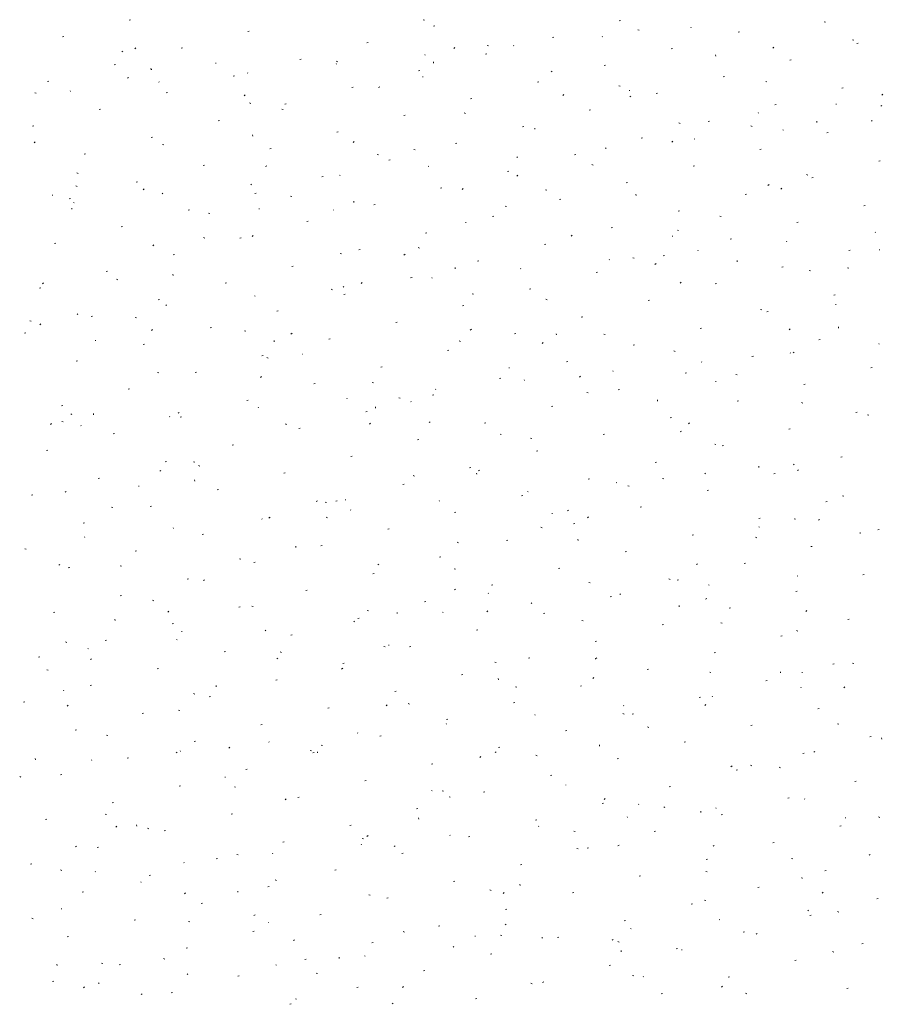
# Model space of a CAD drawing. Extents: x -740 to 300, y 62 to 1112.
# Tile 96 of 187: x -534 to -472, y 901 to 972. Entities that reach past the tile are written whole.
import ezdxf

# ---------------------------------------------------------------- set-up
doc = ezdxf.new("R2010")
doc.units = 0
doc.layers.get('0').update_dxf_attribs({"lineweight": 13})
doc.layers.add('60- 61 allgemeine Ausstattung- 4 Terrassen', color=9, linetype='Continuous', lineweight=9, true_color=0x808080)

# ---------------------------------------------------------------- blocks, each defined once
blk = doc.blocks.new('Referenz-A06CPVBEL0')
at = {"layer": '60- 61 allgemeine Ausstattung- 4 Terrassen', "color": 0}
for p, q in [((-525.882, 971.555), (-525.786, 971.579)), ((-504.887, 971.585), (-504.795, 971.548)), ((-504.145, 971.123), (-504.049, 971.147)), ((-490.888, 971.502), (-490.793, 971.526)), ((-476.258, 971.428), (-476.164, 971.4)), ((-517.401, 970.744), (-517.305, 970.768)), ((-489.557, 970.867), (-489.466, 970.83)), ((-485.753, 971.008), (-485.786, 971.044)), ((-482.407, 970.691), (-482.312, 970.714)), ((-530.657, 970.365), (-530.561, 970.388)), ((-508.92, 969.932), (-508.824, 969.956)), ((-500.324, 969.75), (-500.23, 969.721)), ((-498.415, 969.709), (-498.448, 969.746)), ((-495.664, 970.311), (-495.568, 970.335)), ((-492.084, 970.358), (-492.117, 970.395)), ((-474.228, 970.148), (-474.136, 970.112)), ((-473.926, 969.879), (-473.831, 969.903)), ((-526.42, 969.335), (-526.329, 969.298)), ((-525.399, 969.567), (-525.471, 969.5)), ((-522.176, 969.553), (-522.08, 969.577)), ((-504.746, 969.06), (-504.779, 969.096)), ((-502.628, 969.591), (-502.7, 969.524)), ((-500.439, 969.121), (-500.343, 969.145)), ((-487.182, 969.5), (-487.087, 969.524)), ((-484.004, 968.977), (-484.013, 969.065)), ((-479.856, 969.615), (-479.928, 969.548)), ((-526.951, 968.363), (-526.855, 968.386)), ((-519.711, 968.472), (-519.666, 968.469)), ((-513.695, 968.742), (-513.599, 968.766)), ((-511.078, 968.41), (-511.111, 968.447)), ((-511.09, 968.616), (-510.999, 968.579)), ((-504.148, 968.486), (-504.157, 968.574)), ((-491.958, 968.309), (-491.862, 968.333)), ((-478.701, 968.689), (-478.606, 968.712)), ((-524.391, 968.072), (-524.296, 968.043)), ((-524.292, 967.996), (-524.301, 968.084)), ((-517.409, 967.761), (-517.442, 967.798)), ((-505.214, 967.93), (-505.118, 967.954)), ((-495.761, 967.898), (-495.67, 967.861)), ((-531.726, 967.172), (-531.63, 967.196)), ((-525.927, 967.46), (-526.007, 967.404)), ((-523.74, 967.112), (-523.773, 967.148)), ((-518.47, 967.551), (-518.374, 967.575)), ((-504.947, 967.498), (-504.902, 967.495)), ((-496.733, 967.119), (-496.637, 967.143)), ((-483.476, 967.498), (-483.381, 967.522)), ((-480.431, 967.18), (-480.34, 967.143)), ((-532.624, 966.366), (-532.532, 966.329)), ((-530.071, 966.462), (-530.104, 966.499)), ((-523.245, 966.361), (-523.149, 966.384)), ((-517.612, 966.223), (-517.684, 966.156)), ((-509.989, 966.74), (-509.893, 966.764)), ((-507.995, 966.792), (-508.075, 966.735)), ((-494.841, 966.247), (-494.913, 966.18)), ((-490.912, 966.873), (-490.818, 966.844)), ((-490.183, 966.524), (-490.139, 966.521)), ((-488.252, 966.307), (-488.156, 966.331)), ((-474.995, 966.687), (-474.9, 966.71)), ((-472.07, 966.271), (-472.142, 966.204)), ((-517.294, 965.647), (-517.203, 965.611)), ((-514.764, 965.549), (-514.668, 965.573)), ((-501.508, 965.928), (-501.412, 965.952)), ((-490.063, 966.123), (-490.144, 966.067)), ((-479.77, 965.496), (-479.675, 965.52)), ((-475.419, 965.55), (-475.375, 965.547)), ((-528.02, 965.17), (-527.924, 965.194)), ((-514.978, 965.195), (-514.884, 965.166)), ((-501.965, 964.929), (-501.873, 964.892)), ((-493.027, 965.117), (-492.931, 965.141)), ((-480.964, 964.955), (-480.947, 964.914)), ((-472.131, 965.455), (-472.212, 965.399)), ((-519.539, 964.359), (-519.443, 964.382)), ((-506.283, 964.738), (-506.187, 964.762)), ((-486.635, 964.211), (-486.544, 964.174)), ((-484.546, 964.305), (-484.45, 964.329)), ((-476.775, 964.246), (-476.784, 964.334)), ((-472.836, 964.343), (-472.869, 964.379)), ((-532.795, 963.979), (-532.7, 964.003)), ((-511.058, 963.547), (-510.962, 963.571)), ((-497.802, 963.926), (-497.706, 963.95)), ((-496.919, 963.755), (-496.928, 963.843)), ((-481.499, 963.995), (-481.405, 963.966)), ((-479.167, 963.693), (-479.2, 963.73)), ((-476.064, 963.494), (-475.969, 963.518)), ((-532.597, 962.854), (-532.669, 962.787)), ((-524.314, 963.168), (-524.218, 963.192)), ((-523.498, 962.679), (-523.407, 962.642)), ((-517.063, 963.265), (-517.072, 963.353)), ((-509.826, 962.879), (-509.898, 962.812)), ((-502.577, 962.736), (-502.481, 962.76)), ((-489.321, 963.115), (-489.225, 963.139)), ((-487.055, 962.903), (-487.127, 962.836)), ((-485.498, 963.044), (-485.531, 963.081)), ((-529.089, 961.977), (-528.994, 962.001)), ((-515.833, 962.357), (-515.737, 962.38)), ((-505.566, 962.317), (-505.472, 962.288)), ((-491.829, 962.395), (-491.862, 962.431)), ((-480.84, 962.303), (-480.744, 962.327)), ((-508.168, 961.96), (-508.077, 961.924)), ((-507.352, 961.545), (-507.256, 961.569)), ((-498.161, 961.745), (-498.193, 961.782)), ((-494.096, 961.924), (-494, 961.948)), ((-472.358, 961.492), (-472.263, 961.516)), ((-529.632, 960.639), (-529.538, 960.61)), ((-520.608, 961.166), (-520.512, 961.19)), ((-516.057, 961.146), (-516.138, 961.09)), ((-504.492, 961.096), (-504.525, 961.133)), ((-498.871, 960.734), (-498.775, 960.758)), ((-492.839, 961.242), (-492.747, 961.205)), ((-485.615, 961.113), (-485.519, 961.137)), ((-525.383, 959.975), (-525.288, 959.999)), ((-512.127, 960.355), (-512.031, 960.378)), ((-510.823, 960.447), (-510.856, 960.483)), ((-498.126, 960.478), (-498.206, 960.421)), ((-490.39, 959.922), (-490.294, 959.946)), ((-477.509, 960.524), (-477.418, 960.487)), ((-477.134, 960.301), (-477.038, 960.325)), ((-529.702, 959.71), (-529.61, 959.673)), ((-524.811, 959.51), (-524.883, 959.443)), ((-523.485, 959.148), (-523.518, 959.185)), ((-517.154, 959.797), (-517.187, 959.834)), ((-516.902, 959.164), (-516.806, 959.188)), ((-503.646, 959.543), (-503.55, 959.567)), ((-502.039, 959.534), (-502.111, 959.467)), ((-496.153, 959.439), (-496.059, 959.41)), ((-480.194, 959.81), (-480.274, 959.753)), ((-479.268, 959.559), (-479.34, 959.491)), ((-531.39, 959.056), (-531.346, 959.053)), ((-530.158, 958.785), (-530.063, 958.809)), ((-529.816, 958.499), (-529.849, 958.535)), ((-514.372, 958.992), (-514.281, 958.955)), ((-509.834, 958.534), (-509.843, 958.622)), ((-495.165, 958.732), (-495.069, 958.756)), ((-489.69, 959.024), (-489.699, 959.113)), ((-481.909, 959.111), (-481.813, 959.135)), ((-529.978, 958.044), (-529.987, 958.132)), ((-521.677, 957.973), (-521.582, 957.997)), ((-520.22, 957.761), (-520.126, 957.732)), ((-516.626, 958.082), (-516.582, 958.079)), ((-511.301, 958.013), (-511.284, 957.972)), ((-508.421, 958.353), (-508.325, 958.376)), ((-499.042, 958.273), (-498.951, 958.236)), ((-486.684, 957.92), (-486.588, 957.944)), ((-473.428, 958.299), (-473.332, 958.323)), ((-513.196, 957.162), (-513.1, 957.186)), ((-501.862, 957.108), (-501.818, 957.105)), ((-499.94, 957.541), (-499.844, 957.565)), ((-483.713, 957.555), (-483.622, 957.518)), ((-478.203, 957.109), (-478.107, 957.133)), ((-526.452, 956.783), (-526.357, 956.807)), ((-504.715, 956.351), (-504.619, 956.374)), ((-491.459, 956.73), (-491.363, 956.754)), ((-486.741, 956.562), (-486.647, 956.533)), ((-472.581, 956.379), (-472.614, 956.416)), ((-520.576, 956.023), (-520.485, 955.986)), ((-517.971, 955.971), (-517.876, 955.995)), ((-517.024, 956.166), (-517.096, 956.099)), ((-494.253, 956.19), (-494.325, 956.123)), ((-487.099, 956.134), (-487.054, 956.131)), ((-482.978, 955.918), (-482.882, 955.942)), ((-478.912, 955.73), (-478.945, 955.766)), ((-531.227, 955.592), (-531.132, 955.616)), ((-524.12, 955.501), (-524.2, 955.444)), ((-509.49, 955.16), (-509.394, 955.184)), ((-505.246, 955.305), (-505.155, 955.268)), ((-496.234, 955.539), (-496.138, 955.563)), ((-485.243, 955.08), (-485.276, 955.117)), ((-474.497, 955.107), (-474.401, 955.131)), ((-472.335, 955.16), (-472.291, 955.157)), ((-522.746, 954.781), (-522.651, 954.805)), ((-510.807, 954.884), (-510.713, 954.855)), ((-506.188, 954.833), (-506.269, 954.776)), ((-501.009, 954.349), (-500.913, 954.372)), ((-491.575, 954.431), (-491.608, 954.468)), ((-489.917, 954.586), (-489.825, 954.549)), ((-487.753, 954.728), (-487.657, 954.752)), ((-482.46, 954.294), (-482.47, 954.382)), ((-527.521, 953.59), (-527.426, 953.614)), ((-514.265, 953.969), (-514.17, 953.993)), ((-502.605, 953.803), (-502.614, 953.891)), ((-497.906, 953.782), (-497.939, 953.818)), ((-492.528, 953.537), (-492.432, 953.561)), ((-488.256, 954.164), (-488.337, 954.108)), ((-479.272, 953.916), (-479.176, 953.94)), ((-477.328, 953.684), (-477.234, 953.655)), ((-474.587, 953.868), (-474.496, 953.831)), ((-526.78, 953.054), (-526.688, 953.017)), ((-522.749, 953.313), (-522.758, 953.401)), ((-505.784, 953.158), (-505.688, 953.182)), ((-504.237, 953.132), (-504.27, 953.169)), ((-486.466, 952.846), (-486.538, 952.779)), ((-532.296, 952.4), (-532.201, 952.424)), ((-532.009, 952.798), (-532.081, 952.731)), ((-519.04, 952.779), (-518.945, 952.803)), ((-511.45, 952.336), (-511.359, 952.299)), ((-510.568, 952.483), (-510.601, 952.519)), ((-509.238, 952.822), (-509.31, 952.755)), ((-497.303, 952.347), (-497.207, 952.37)), ((-484.047, 952.726), (-483.951, 952.75)), ((-523.815, 951.588), (-523.72, 951.612)), ((-516.899, 951.834), (-516.932, 951.87)), ((-510.559, 951.967), (-510.464, 951.991)), ((-501.395, 952.006), (-501.301, 951.977)), ((-496.12, 951.618), (-496.029, 951.581)), ((-488.822, 951.535), (-488.726, 951.559)), ((-475.566, 951.914), (-475.47, 951.938)), ((-523.23, 951.184), (-523.263, 951.221)), ((-515.334, 950.777), (-515.239, 950.801)), ((-502.078, 951.156), (-501.982, 951.18)), ((-480.791, 950.899), (-480.7, 950.862)), ((-480.341, 950.724), (-480.245, 950.748)), ((-475.433, 951.266), (-475.416, 951.225)), ((-532.983, 950.085), (-532.892, 950.048)), ((-529.562, 950.535), (-529.595, 950.571)), ((-528.59, 950.398), (-528.495, 950.422)), ((-525.461, 950.328), (-525.367, 950.299)), ((-493.597, 950.345), (-493.501, 950.368)), ((-532.182, 949.855), (-532.263, 949.799)), ((-524.223, 949.453), (-524.295, 949.386)), ((-520.109, 949.586), (-520.014, 949.61)), ((-517.654, 949.367), (-517.562, 949.33)), ((-506.853, 949.966), (-506.758, 949.989)), ((-501.451, 949.478), (-501.523, 949.411)), ((-485.116, 949.533), (-485.02, 949.557)), ((-478.68, 949.502), (-478.752, 949.435)), ((-475.231, 949.563), (-475.241, 949.651)), ((-533.365, 949.207), (-533.27, 949.231)), ((-528.306, 948.667), (-528.261, 948.664)), ((-515.52, 948.582), (-515.529, 948.67)), ((-514.251, 949.187), (-514.331, 949.131)), ((-511.628, 948.775), (-511.533, 948.799)), ((-502.324, 948.649), (-502.233, 948.612)), ((-498.372, 949.154), (-498.276, 949.178)), ((-495.375, 949.072), (-495.385, 949.161)), ((-491.982, 949.128), (-491.888, 949.099)), ((-476.635, 948.722), (-476.539, 948.746)), ((-524.884, 948.396), (-524.789, 948.42)), ((-503.147, 947.964), (-503.052, 947.987)), ((-496.319, 948.519), (-496.399, 948.462)), ((-489.891, 948.343), (-489.795, 948.366)), ((-486.995, 947.93), (-486.903, 947.894)), ((-472.326, 948.415), (-472.359, 948.452)), ((-529.659, 947.205), (-529.564, 947.229)), ((-516.403, 947.584), (-516.308, 947.608)), ((-516.049, 947.45), (-515.955, 947.421)), ((-513.542, 947.693), (-513.497, 947.69)), ((-481.41, 947.531), (-481.314, 947.555)), ((-478.658, 947.766), (-478.69, 947.802)), ((-478.387, 947.85), (-478.468, 947.794)), ((-507.922, 946.773), (-507.827, 946.797)), ((-498.778, 946.719), (-498.734, 946.716)), ((-494.666, 947.152), (-494.57, 947.176)), ((-491.32, 946.467), (-491.353, 946.504)), ((-484.989, 947.117), (-485.022, 947.153)), ((-472.929, 946.72), (-472.833, 946.744)), ((-523.857, 946.398), (-523.766, 946.361)), ((-521.178, 946.394), (-521.083, 946.418)), ((-516.436, 946.109), (-516.508, 946.042)), ((-499.441, 945.962), (-499.346, 945.985)), ((-497.651, 945.818), (-497.684, 945.854)), ((-493.665, 946.133), (-493.737, 946.066)), ((-486.185, 946.341), (-486.089, 946.364)), ((-482.57, 946.251), (-482.476, 946.222)), ((-525.953, 945.203), (-525.858, 945.227)), ((-512.697, 945.582), (-512.602, 945.606)), ((-508.528, 945.68), (-508.437, 945.643)), ((-503.982, 945.168), (-504.015, 945.205)), ((-490.96, 945.15), (-490.864, 945.174)), ((-484.014, 945.745), (-483.97, 945.742)), ((-477.704, 945.529), (-477.608, 945.553)), ((-517.472, 944.392), (-517.377, 944.416)), ((-510.313, 944.519), (-510.346, 944.556)), ((-506.636, 944.572), (-506.542, 944.544)), ((-504.216, 944.771), (-504.121, 944.795)), ((-493.198, 944.962), (-493.107, 944.925)), ((-488.146, 944.342), (-488.156, 944.43)), ((-530.728, 944.013), (-530.633, 944.037)), ((-516.645, 943.87), (-516.677, 943.906)), ((-508.29, 943.851), (-508.3, 943.939)), ((-505.77, 944.324), (-505.754, 944.283)), ((-495.735, 943.96), (-495.64, 943.983)), ((-482.479, 944.339), (-482.383, 944.362)), ((-477.869, 944.243), (-477.778, 944.206)), ((-530.061, 943.429), (-529.97, 943.393)), ((-528.435, 943.361), (-528.444, 943.449)), ((-522.976, 943.22), (-523.009, 943.257)), ((-522.313, 943.542), (-522.394, 943.485)), ((-522.247, 943.201), (-522.152, 943.225)), ((-508.991, 943.58), (-508.896, 943.604)), ((-487.254, 943.148), (-487.158, 943.172)), ((-473.998, 943.527), (-473.902, 943.551)), ((-473.157, 943.373), (-473.063, 943.344)), ((-531.421, 942.741), (-531.493, 942.674)), ((-530.703, 942.894), (-530.609, 942.866)), ((-529.307, 942.571), (-529.34, 942.608)), ((-514.732, 942.711), (-514.64, 942.674)), ((-513.766, 942.39), (-513.671, 942.414)), ((-508.65, 942.765), (-508.722, 942.698)), ((-504.381, 942.873), (-504.462, 942.817)), ((-500.51, 942.769), (-500.415, 942.793)), ((-485.878, 942.789), (-485.95, 942.722)), ((-478.773, 942.337), (-478.677, 942.36)), ((-527.022, 942.011), (-526.927, 942.035)), ((-505.285, 941.578), (-505.19, 941.602)), ((-499.402, 941.993), (-499.311, 941.956)), ((-497.224, 941.695), (-497.13, 941.666)), ((-492.029, 941.958), (-491.934, 941.981)), ((-486.45, 942.205), (-486.53, 942.149)), ((-518.541, 941.199), (-518.446, 941.223)), ((-484.073, 941.275), (-483.981, 941.238)), ((-483.548, 941.146), (-483.452, 941.17)), ((-531.798, 940.82), (-531.702, 940.844)), ((-510.06, 940.388), (-509.965, 940.412)), ((-496.804, 940.767), (-496.709, 940.791)), ((-475.067, 940.335), (-474.971, 940.358)), ((-523.316, 940.009), (-523.221, 940.033)), ((-521.29, 940.017), (-521.196, 939.988)), ((-520.935, 939.742), (-520.844, 939.706)), ((-501.579, 939.576), (-501.484, 939.6)), ((-488.323, 939.956), (-488.228, 939.979)), ((-480.917, 939.611), (-480.927, 939.699)), ((-478.403, 939.802), (-478.436, 939.839)), ((-528.092, 938.818), (-527.996, 938.842)), ((-523.634, 939.397), (-523.706, 939.33)), ((-514.835, 939.197), (-514.74, 939.221)), ((-505.606, 939.024), (-505.515, 938.987)), ((-501.061, 939.12), (-501.071, 939.208)), ((-500.863, 939.421), (-500.935, 939.354)), ((-493.098, 938.765), (-493.003, 938.789)), ((-487.812, 938.817), (-487.717, 938.788)), ((-484.734, 939.153), (-484.767, 939.189)), ((-479.842, 939.144), (-479.746, 939.168)), ((-478.092, 939.445), (-478.164, 939.378)), ((-525.221, 938.277), (-525.177, 938.274)), ((-521.205, 938.63), (-521.215, 938.718)), ((-506.354, 938.386), (-506.259, 938.41)), ((-491.065, 938.503), (-491.098, 938.54)), ((-490.276, 938.306), (-490.185, 938.269)), ((-532.867, 937.628), (-532.771, 937.651)), ((-530.376, 937.896), (-530.456, 937.84)), ((-519.61, 938.007), (-519.515, 938.031)), ((-497.873, 937.574), (-497.778, 937.598)), ((-497.396, 937.854), (-497.429, 937.891)), ((-484.617, 937.954), (-484.522, 937.977)), ((-474.947, 937.588), (-474.855, 937.551)), ((-527.139, 936.774), (-527.048, 936.737)), ((-524.386, 936.816), (-524.29, 936.84)), ((-512.444, 937.228), (-512.525, 937.171)), ((-511.878, 937.139), (-511.784, 937.11)), ((-511.129, 937.195), (-511.034, 937.219)), ((-510.457, 937.303), (-510.413, 937.3)), ((-503.727, 937.205), (-503.76, 937.241)), ((-489.392, 936.763), (-489.297, 936.787)), ((-476.136, 937.142), (-476.04, 937.166)), ((-515.848, 936.052), (-515.92, 935.985)), ((-515.904, 936.005), (-515.809, 936.029)), ((-511.81, 936.055), (-511.718, 936.018)), ((-510.059, 936.555), (-510.092, 936.592)), ((-502.648, 936.384), (-502.553, 936.408)), ((-495.694, 936.329), (-495.649, 936.326)), ((-494.512, 936.56), (-494.593, 936.503)), ((-493.077, 936.077), (-493.149, 936.01)), ((-480.911, 935.952), (-480.816, 935.975)), ((-529.161, 935.626), (-529.065, 935.649)), ((-522.721, 935.257), (-522.754, 935.293)), ((-516.39, 935.906), (-516.423, 935.943)), ((-496.48, 935.337), (-496.389, 935.3)), ((-494.167, 935.572), (-494.072, 935.596)), ((-480.93, 935.355), (-480.885, 935.352)), ((-478.399, 935.939), (-478.305, 935.911)), ((-476.58, 935.891), (-476.661, 935.835)), ((-529.052, 934.607), (-529.085, 934.644)), ((-520.68, 934.814), (-520.584, 934.838)), ((-507.423, 935.193), (-507.328, 935.217)), ((-485.686, 934.761), (-485.591, 934.785)), ((-481.15, 934.619), (-481.059, 934.582)), ((-473.688, 934.88), (-473.697, 934.968)), ((-472.43, 935.14), (-472.334, 935.164)), ((-513.976, 933.899), (-513.986, 933.987)), ((-512.198, 934.003), (-512.103, 934.027)), ((-502.466, 934.261), (-502.371, 934.233)), ((-498.942, 934.382), (-498.847, 934.406)), ((-493.832, 934.39), (-493.841, 934.478)), ((-477.205, 933.95), (-477.11, 933.973)), ((-533.343, 933.805), (-533.252, 933.768)), ((-525.455, 933.624), (-525.359, 933.647)), ((-503.717, 933.191), (-503.622, 933.215)), ((-490.461, 933.57), (-490.366, 933.594)), ((-530.833, 932.684), (-530.905, 932.617)), ((-530.23, 932.433), (-530.134, 932.457)), ((-526.532, 932.583), (-526.438, 932.555)), ((-518.013, 933.087), (-517.922, 933.05)), ((-516.974, 932.812), (-516.878, 932.836)), ((-508.061, 932.708), (-508.133, 932.641)), ((-485.29, 932.732), (-485.362, 932.665)), ((-481.98, 932.759), (-481.885, 932.783)), ((-508.492, 932.001), (-508.397, 932.025)), ((-502.684, 932.368), (-502.592, 932.331)), ((-495.236, 932.38), (-495.141, 932.404)), ((-478.148, 931.838), (-478.181, 931.875)), ((-473.499, 931.948), (-473.404, 931.971)), ((-521.749, 931.622), (-521.653, 931.645)), ((-520.506, 931.582), (-520.587, 931.526)), ((-500.011, 931.189), (-499.916, 931.213)), ((-493.053, 931.384), (-492.959, 931.355)), ((-487.354, 931.65), (-487.263, 931.613)), ((-486.755, 931.568), (-486.66, 931.592)), ((-484.479, 931.189), (-484.512, 931.226)), ((-526.524, 930.431), (-526.428, 930.455)), ((-513.268, 930.81), (-513.172, 930.834)), ((-502.575, 930.914), (-502.655, 930.858)), ((-500.24, 930.636), (-500.223, 930.595)), ((-491.53, 930.378), (-491.435, 930.402)), ((-490.81, 930.54), (-490.843, 930.576)), ((-478.274, 930.757), (-478.179, 930.781)), ((-524.217, 930.118), (-524.126, 930.081)), ((-518.043, 929.62), (-517.947, 929.643)), ((-517.12, 929.706), (-517.025, 929.677)), ((-504.786, 929.999), (-504.691, 930.023)), ((-497.142, 929.89), (-497.174, 929.927)), ((-486.603, 929.659), (-486.612, 929.747)), ((-484.643, 930.246), (-484.724, 930.189)), ((-531.299, 929.24), (-531.203, 929.264)), ((-523.046, 929.34), (-523.118, 929.273)), ((-508.888, 929.399), (-508.796, 929.363)), ((-506.747, 929.168), (-506.756, 929.256)), ((-503.473, 929.241), (-503.506, 929.278)), ((-500.275, 929.364), (-500.347, 929.297)), ((-496.305, 929.187), (-496.21, 929.211)), ((-483.049, 929.566), (-482.954, 929.59)), ((-477.504, 929.388), (-477.576, 929.321)), ((-526.891, 928.678), (-526.901, 928.766)), ((-522.818, 928.429), (-522.722, 928.453)), ((-509.804, 928.592), (-509.837, 928.628)), ((-509.562, 928.808), (-509.466, 928.832)), ((-493.558, 928.681), (-493.467, 928.644)), ((-487.824, 928.376), (-487.729, 928.4)), ((-483.641, 928.506), (-483.547, 928.477)), ((-474.568, 928.755), (-474.473, 928.779)), ((-522.137, 927.888), (-522.092, 927.885)), ((-516.135, 927.942), (-516.168, 927.979)), ((-514.337, 927.618), (-514.241, 927.641)), ((-501.08, 927.997), (-500.985, 928.021)), ((-479.343, 927.564), (-479.248, 927.588)), ((-478.228, 927.963), (-478.137, 927.926)), ((-530.421, 927.149), (-530.33, 927.112)), ((-527.593, 927.238), (-527.497, 927.262)), ((-522.466, 927.293), (-522.499, 927.329)), ((-507.707, 926.828), (-507.613, 926.799)), ((-507.373, 926.914), (-507.329, 926.911)), ((-505.856, 926.806), (-505.76, 926.83)), ((-492.599, 927.185), (-492.504, 927.209)), ((-528.797, 926.644), (-528.83, 926.68)), ((-519.112, 926.427), (-519.016, 926.451)), ((-515.091, 926.431), (-515, 926.394)), ((-484.118, 926.374), (-484.023, 926.398)), ((-532.368, 926.048), (-532.272, 926.072)), ((-528.569, 925.937), (-528.65, 925.881)), ((-515.26, 925.996), (-515.332, 925.929)), ((-510.631, 925.616), (-510.535, 925.639)), ((-499.762, 925.712), (-499.67, 925.676)), ((-497.374, 925.995), (-497.279, 926.019)), ((-492.609, 925.94), (-492.565, 925.937)), ((-492.488, 926.02), (-492.56, 925.953)), ((-475.637, 925.562), (-475.542, 925.586)), ((-474.228, 925.628), (-474.134, 925.6)), ((-531.774, 925.15), (-531.679, 925.121)), ((-523.887, 925.236), (-523.791, 925.26)), ((-510.637, 925.269), (-510.718, 925.212)), ((-502.15, 924.804), (-502.054, 924.828)), ((-488.893, 925.183), (-488.798, 925.207)), ((-484.432, 924.994), (-484.341, 924.957)), ((-479.374, 924.928), (-479.383, 925.016)), ((-477.845, 924.965), (-477.801, 924.963)), ((-528.662, 924.046), (-528.566, 924.07)), ((-519.662, 923.947), (-519.671, 924.035)), ((-515.406, 924.425), (-515.31, 924.449)), ((-499.518, 924.437), (-499.527, 924.526)), ((-493.668, 923.993), (-493.573, 924.017)), ((-492.705, 924.6), (-492.786, 924.544)), ((-480.412, 924.372), (-480.317, 924.396)), ((-530.577, 923.694), (-530.56, 923.653)), ((-521.295, 923.462), (-521.204, 923.425)), ((-506.925, 923.614), (-506.829, 923.637)), ((-498.295, 923.95), (-498.201, 923.922)), ((-477.893, 923.875), (-477.926, 923.911)), ((-474.774, 923.932), (-474.854, 923.876)), ((-533.437, 922.855), (-533.341, 922.879)), ((-530.245, 922.627), (-530.317, 922.56)), ((-520.181, 923.234), (-520.085, 923.258)), ((-507.473, 922.652), (-507.545, 922.584)), ((-505.965, 922.744), (-505.874, 922.707)), ((-498.444, 922.802), (-498.348, 922.826)), ((-490.556, 922.576), (-490.589, 922.612)), ((-485.187, 923.181), (-485.092, 923.205)), ((-484.702, 922.676), (-484.774, 922.609)), ((-484.224, 923.225), (-484.257, 923.262)), ((-524.956, 922.044), (-524.86, 922.068)), ((-522.361, 922.272), (-522.267, 922.244)), ((-511.7, 922.423), (-511.604, 922.447)), ((-496.887, 921.927), (-496.92, 921.963)), ((-490.636, 922.025), (-490.545, 921.988)), ((-489.962, 921.991), (-489.867, 922.015)), ((-476.706, 922.37), (-476.611, 922.394)), ((-516.475, 921.232), (-516.379, 921.256)), ((-503.218, 921.277), (-503.251, 921.314)), ((-503.219, 921.612), (-503.123, 921.635)), ((-481.481, 921.179), (-481.386, 921.203)), ((-475.306, 921.307), (-475.215, 921.27)), ((-529.731, 920.853), (-529.635, 920.877)), ((-527.499, 920.493), (-527.407, 920.456)), ((-509.549, 920.628), (-509.582, 920.664)), ((-494.738, 920.8), (-494.642, 920.824)), ((-488.882, 921.073), (-488.788, 921.044)), ((-521.25, 920.042), (-521.154, 920.066)), ((-515.88, 919.978), (-515.913, 920.015)), ((-507.994, 920.421), (-507.898, 920.445)), ((-492.289, 919.707), (-492.298, 919.795)), ((-486.256, 919.989), (-486.161, 920.013)), ((-473, 920.368), (-472.905, 920.392)), ((-472.145, 920.197), (-472.154, 920.285)), ((-522.458, 919.283), (-522.53, 919.216)), ((-522.211, 919.329), (-522.244, 919.366)), ((-518.7, 919.623), (-518.78, 919.567)), ((-512.949, 919.395), (-512.855, 919.366)), ((-512.769, 919.231), (-512.673, 919.254)), ((-512.433, 919.216), (-512.442, 919.304)), ((-512.169, 919.775), (-512.078, 919.738)), ((-499.687, 919.307), (-499.759, 919.24)), ((-499.513, 919.61), (-499.417, 919.633)), ((-477.775, 919.177), (-477.68, 919.201)), ((-476.915, 919.331), (-476.987, 919.264)), ((-532.577, 918.726), (-532.586, 918.814)), ((-528.543, 918.68), (-528.576, 918.716)), ((-526.025, 918.851), (-525.929, 918.875)), ((-504.288, 918.419), (-504.192, 918.443)), ((-500.768, 918.955), (-500.849, 918.899)), ((-496.84, 919.057), (-496.748, 919.02)), ((-491.032, 918.798), (-490.936, 918.822)), ((-530.8, 917.661), (-530.704, 917.685)), ((-517.544, 918.04), (-517.448, 918.064)), ((-482.836, 918.287), (-482.917, 918.23)), ((-482.55, 917.987), (-482.455, 918.011)), ((-481.51, 918.338), (-481.419, 918.301)), ((-479.47, 918.195), (-479.376, 918.166)), ((-533.702, 917.524), (-533.611, 917.488)), ((-519.052, 917.498), (-519.008, 917.495)), ((-509.063, 917.229), (-508.967, 917.252)), ((-495.807, 917.608), (-495.711, 917.631)), ((-474.069, 917.175), (-473.974, 917.199)), ((-522.319, 916.849), (-522.223, 916.873)), ((-518.373, 916.806), (-518.282, 916.769)), ((-504.288, 916.524), (-504.244, 916.521)), ((-503.536, 916.517), (-503.442, 916.488)), ((-500.582, 916.417), (-500.486, 916.441)), ((-494.709, 916.947), (-494.692, 916.906)), ((-487.326, 916.796), (-487.23, 916.82)), ((-527.094, 915.659), (-526.998, 915.683)), ((-514.672, 915.939), (-514.744, 915.872)), ((-513.838, 916.038), (-513.742, 916.062)), ((-503.043, 916.088), (-502.952, 916.051)), ((-492.101, 915.606), (-492.005, 915.629)), ((-491.9, 915.963), (-491.972, 915.896)), ((-478.844, 915.985), (-478.749, 916.009)), ((-477.638, 915.911), (-477.671, 915.947)), ((-518.613, 914.847), (-518.517, 914.871)), ((-505.357, 915.227), (-505.261, 915.25)), ((-489.525, 915.55), (-489.48, 915.547)), ((-487.714, 915.37), (-487.623, 915.333)), ((-485.06, 914.976), (-485.069, 915.064)), ((-483.97, 915.261), (-484.003, 915.298)), ((-531.869, 914.468), (-531.774, 914.492)), ((-527.603, 914.839), (-527.509, 914.81)), ((-505.204, 914.485), (-505.213, 914.574)), ((-496.876, 914.415), (-496.78, 914.439)), ((-490.301, 914.612), (-490.334, 914.649)), ((-483.62, 914.794), (-483.524, 914.818)), ((-474.761, 914.576), (-474.717, 914.573)), ((-472.384, 914.651), (-472.293, 914.614)), ((-526.762, 913.978), (-526.843, 913.921)), ((-525.348, 913.995), (-525.357, 914.083)), ((-524.577, 913.837), (-524.485, 913.8)), ((-523.388, 913.657), (-523.293, 913.681)), ((-510.132, 914.036), (-510.036, 914.06)), ((-496.632, 913.963), (-496.665, 913.999)), ((-494.124, 913.639), (-494.03, 913.611)), ((-488.395, 913.604), (-488.299, 913.627)), ((-475.138, 913.983), (-475.043, 914.007)), ((-514.907, 912.845), (-514.811, 912.869)), ((-509.247, 913.119), (-509.156, 913.082)), ((-508.83, 913.31), (-508.911, 913.253)), ((-502.963, 913.313), (-502.996, 913.35)), ((-501.651, 913.225), (-501.555, 913.248)), ((-479.914, 912.792), (-479.818, 912.816)), ((-529.657, 912.571), (-529.729, 912.503)), ((-528.163, 912.466), (-528.068, 912.49)), ((-515.625, 912.015), (-515.658, 912.051)), ((-509.294, 912.664), (-509.327, 912.701)), ((-506.885, 912.595), (-506.957, 912.528)), ((-506.426, 912.034), (-506.33, 912.058)), ((-493.918, 912.401), (-493.826, 912.364)), ((-493.17, 912.413), (-493.074, 912.437)), ((-490.899, 912.641), (-490.979, 912.585)), ((-484.114, 912.619), (-484.186, 912.552)), ((-521.957, 911.365), (-521.99, 911.402)), ((-519.682, 911.655), (-519.587, 911.679)), ((-518.19, 911.961), (-518.096, 911.933)), ((-484.689, 911.602), (-484.593, 911.625)), ((-478.588, 911.682), (-478.497, 911.646)), ((-472.967, 911.973), (-473.048, 911.916)), ((-532.938, 911.276), (-532.843, 911.3)), ((-530.78, 910.869), (-530.689, 910.832)), ((-528.288, 910.716), (-528.321, 910.753)), ((-511.201, 910.843), (-511.105, 910.867)), ((-497.945, 911.223), (-497.849, 911.246)), ((-484.711, 910.762), (-484.617, 910.733)), ((-476.208, 910.79), (-476.112, 910.814)), ((-525.046, 910.005), (-525.03, 909.964)), ((-524.457, 910.464), (-524.362, 910.488)), ((-515.451, 910.15), (-515.36, 910.113)), ((-502.72, 910.032), (-502.624, 910.056)), ((-489.464, 910.411), (-489.368, 910.435)), ((-477.831, 910.245), (-477.84, 910.333)), ((-529.232, 909.274), (-529.137, 909.298)), ((-518.119, 909.264), (-518.128, 909.352)), ((-515.976, 909.653), (-515.881, 909.677)), ((-500.121, 909.432), (-500.03, 909.395)), ((-499.099, 909.251), (-499.171, 909.183)), ((-497.975, 909.755), (-497.984, 909.843)), ((-494.239, 909.221), (-494.143, 909.244)), ((-480.983, 909.6), (-480.887, 909.623)), ((-476.327, 909.275), (-476.399, 909.208)), ((-521.87, 909.226), (-521.942, 909.159)), ((-508.778, 909.084), (-508.684, 909.055)), ((-507.495, 908.841), (-507.399, 908.865)), ((-484.792, 908.714), (-484.7, 908.677)), ((-472.502, 908.788), (-472.406, 908.812)), ((-530.732, 908.082), (-530.687, 908.079)), ((-520.751, 908.462), (-520.656, 908.486)), ((-499.014, 908.03), (-498.918, 908.054)), ((-485.758, 908.409), (-485.662, 908.433)), ((-477.384, 907.947), (-477.417, 907.984)), ((-475.299, 907.884), (-475.205, 907.855)), ((-532.844, 907.406), (-532.75, 907.377)), ((-525.526, 907.272), (-525.431, 907.296)), ((-521.655, 907.181), (-521.563, 907.145)), ((-516.893, 907.664), (-516.974, 907.608)), ((-512.27, 907.651), (-512.175, 907.675)), ((-490.533, 907.219), (-490.437, 907.242)), ((-483.715, 907.298), (-483.748, 907.334)), ((-477.277, 907.598), (-477.181, 907.621)), ((-517.045, 906.46), (-516.95, 906.484)), ((-515.968, 907.108), (-515.924, 907.105)), ((-506.325, 906.463), (-506.234, 906.426)), ((-503.789, 906.839), (-503.693, 906.863)), ((-498.961, 906.996), (-499.042, 906.939)), ((-490.046, 906.648), (-490.079, 906.685)), ((-482.052, 906.407), (-481.956, 906.431)), ((-530.301, 906.081), (-530.206, 906.105)), ((-514.084, 905.882), (-514.156, 905.815)), ((-501.204, 906.134), (-501.16, 906.131)), ((-499.365, 906.206), (-499.271, 906.177)), ((-496.377, 905.999), (-496.41, 906.036)), ((-495.308, 906.028), (-495.212, 906.052)), ((-491.312, 905.906), (-491.384, 905.839)), ((-490.995, 905.745), (-490.904, 905.708)), ((-481.029, 906.328), (-481.11, 906.271)), ((-521.82, 905.27), (-521.725, 905.294)), ((-508.564, 905.649), (-508.469, 905.673)), ((-502.708, 905.35), (-502.741, 905.386)), ((-490.746, 905.024), (-490.755, 905.112)), ((-486.827, 905.217), (-486.731, 905.24)), ((-486.44, 905.16), (-486.396, 905.157)), ((-475.666, 905.027), (-475.575, 904.99)), ((-473.571, 905.596), (-473.475, 905.619)), ((-523.432, 904.528), (-523.338, 904.499)), ((-513.339, 904.458), (-513.244, 904.482)), ((-510.89, 904.533), (-510.899, 904.621)), ((-509.04, 904.7), (-509.072, 904.737)), ((-500.083, 904.837), (-499.987, 904.861)), ((-478.346, 904.405), (-478.25, 904.429)), ((-531.034, 904.043), (-531.043, 904.131)), ((-527.858, 904.213), (-527.767, 904.176)), ((-526.595, 904.079), (-526.5, 904.103)), ((-515.371, 904.051), (-515.404, 904.088)), ((-504.858, 903.647), (-504.763, 903.671)), ((-491.602, 904.026), (-491.506, 904.05)), ((-531.37, 902.889), (-531.275, 902.912)), ((-521.702, 903.402), (-521.735, 903.438)), ((-518.114, 903.268), (-518.019, 903.292)), ((-512.529, 903.494), (-512.438, 903.458)), ((-489.953, 903.328), (-489.859, 903.3)), ((-489.178, 903.258), (-489.162, 903.217)), ((-483.121, 903.215), (-483.025, 903.238)), ((-529.068, 902.514), (-529.14, 902.447)), ((-528.033, 902.752), (-528.066, 902.789)), ((-509.633, 902.456), (-509.538, 902.48)), ((-506.297, 902.538), (-506.369, 902.471)), ((-497.199, 902.776), (-497.108, 902.739)), ((-496.377, 902.835), (-496.281, 902.859)), ((-483.526, 902.562), (-483.598, 902.495)), ((-474.64, 902.403), (-474.544, 902.427)), ((-524.956, 902.019), (-525.036, 901.962)), ((-522.889, 902.077), (-522.794, 902.101)), ((-514.019, 901.65), (-513.925, 901.621)), ((-501.152, 901.645), (-501.057, 901.669)), ((-487.896, 902.024), (-487.8, 902.048)), ((-481.87, 902.058), (-481.778, 902.021)), ((-514.408, 901.266), (-514.313, 901.29)), ((-507.024, 901.35), (-507.104, 901.294))]:
    blk.add_line(p, q, dxfattribs=at)

msp = doc.modelspace()

# ---------------------------------------------------------------- block references
at = {"color": 8, "lineweight": 13, "ltscale": 0.13, "true_color": 0x808080}
msp.add_blockref('Referenz-A06CPVBEL0', (0, 0), dxfattribs=at)

doc.saveas('drawing.dxf')
